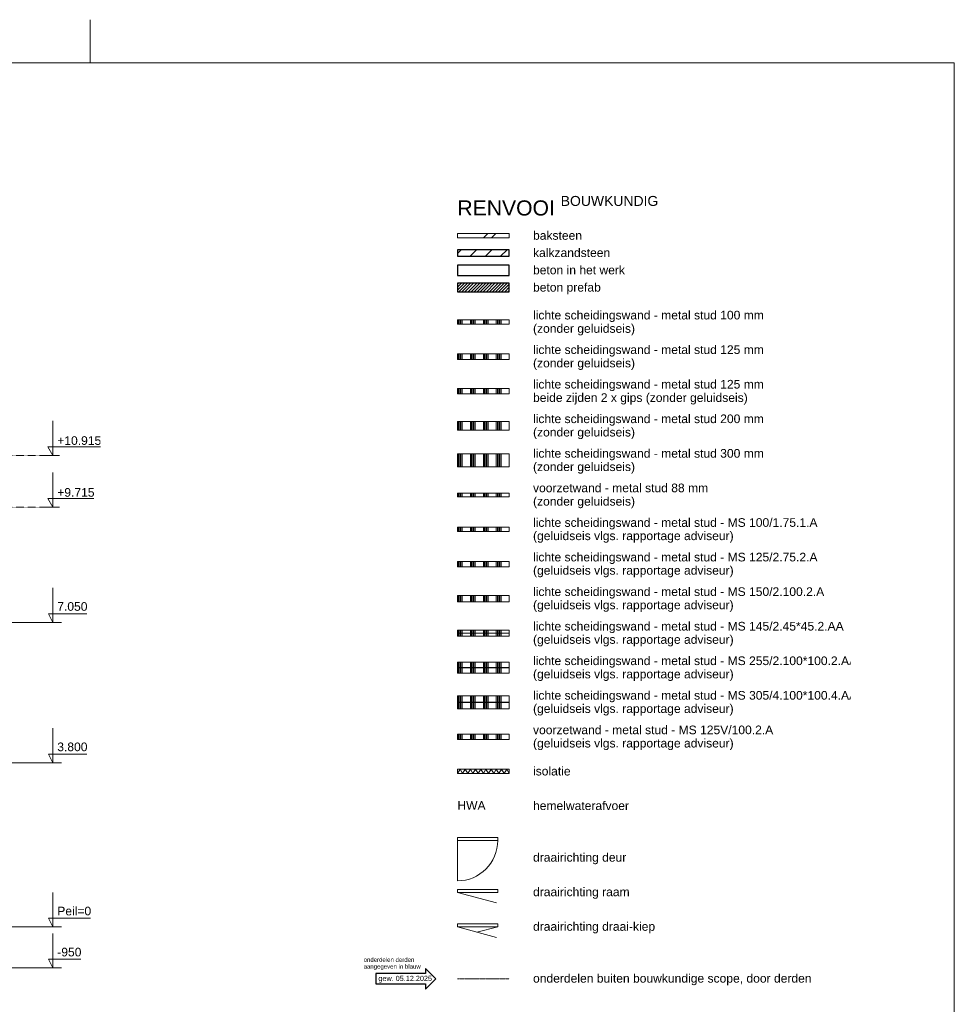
# Model space of a CAD drawing. Extents: x 0 to 92550, y 0 to 59400.
# Tile 105 of 105: x 61469 to 83100, y 36609 to 59400. Entities that reach past the tile are written whole.
import ezdxf
from ezdxf.xclip import XClip

# ---------------------------------------------------------------- set-up
doc = ezdxf.new("R2010")
doc.units = 0
doc.header["$MEASUREMENT"] = 0
doc.header["$XCLIPFRAME"] = 0
for name, pattern in [('Streep-streepje', [1300, 1000, -100, 100, -100]), ('Streeplijn fijn', [234.119993, 155.999994, -78.119999]), ('Streeplijn ultragrof', [750, 500, -250]), ('Wipeout_Contour', [100000, 0, -100000])]:
    doc.linetypes.add(name, pattern=pattern)
for name, color, linetype in [('ZZ 22 Binnenwand metal stud', 7, 'Continuous'), ('ZZ 41 Buitenwandafwerking gevelhout', 7, 'Continuous'), ('ZZ Aankleding 2D tek', 7, 'Continuous'), ('ZZ Maatvoering 1_ 50_100', 7, 'Continuous'), ('ZZ Markers wijzigingspijlen', 7, 'Continuous')]:
    doc.layers.add(name, color=color, linetype=linetype)
doc.styles.add('GENERATED_STYLE_1', font='arial.ttf')

# ---------------------------------------------------------------- blocks, each defined once
blk = doc.blocks.new('Drawing_1_1', base_point=(5739, 38400))
at = {"layer": 'ZZ 41 Buitenwandafwerking gevelhout', "color": 7, "linetype": 'Streeplijn ultragrof', "lineweight": 5, "ltscale": 0.01}
for p, q in [((7789, 49315), (62239, 49315)), ((7789, 48115), (62239, 48115))]:
    blk.add_line(p, q, dxfattribs=at)
at = {"layer": 'ZZ 41 Buitenwandafwerking gevelhout', "color": 7, "linetype": 'Streep-streepje', "lineweight": 15, "ltscale": 0.01}
for p, q in [((7789, 45450), (62239, 45450)), ((7789, 42200), (62239, 42200)), ((7789, 38400), (62239, 38400)), ((7789, 37450), (62239, 37450))]:
    blk.add_line(p, q, dxfattribs=at)
at = {"layer": 'ZZ Maatvoering 1_ 50_100', "color": 7, "linetype": 'Continuous', "lineweight": 5, "ltscale": 0.01}
for p, q in [((62239, 49315), (62239, 50115)), ((62239, 49315), (62123, 49515)), ((62123, 49515), (62239, 49515)), ((62239, 49515), (63338, 49515)), ((62239, 49315), (62089, 49315)), ((62239, 49315), (62389, 49315)), ((62239, 48115), (62239, 48915)), ((62239, 48115), (62089, 48115)), ((62239, 48115), (62123, 48315)), ((62123, 48315), (62239, 48315)), ((62239, 48315), (63185, 48315)), ((62239, 48115), (62389, 48115))]:
    blk.add_line(p, q, dxfattribs=at)
at = {"color": 7, "linetype": 'Continuous', "lineweight": 5, "insert": (62339, 38665), "char_height": 200, "attachment_point": 7, "style": 'GENERATED_STYLE_1'}
blk.add_mtext('\\A1;{\\pql;\\fArial|b0|i0|c0|p0;\\W1.000000;Peil=0}', dxfattribs=at)
at = {"layer": 'ZZ Maatvoering 1_ 50_100', "color": 7, "linetype": 'Continuous', "lineweight": 5, "char_height": 200, "attachment_point": 7, "style": 'GENERATED_STYLE_1'}
for s, insert, width in [('\\A1;{\\pql;\\fArial|b0|i0|c0|p0;\\W1.000000;+10.915}', (62339, 49555), 999.11), ('\\A1;{\\pql;\\fArial|b0|i0|c0|p0;\\W1.000000;+9.715}', (62339, 48355), 846.56)]:
    blk.add_mtext(s, dxfattribs=dict(at, insert=insert, width=width))
at = {"color": 254, "linetype": 'Wipeout_Contour', "lineweight": 0, "ltscale": 231357.614099}
blk.add_wipeout([(62239, 45450), (62239, 45650), (62139, 45650)], dxfattribs=at).dxf.layer = 'ZZ 41 Buitenwandafwerking gevelhout'
at = {"color": 254, "linetype": 'Wipeout_Contour', "lineweight": 0, "ltscale": 225731.643429}
blk.add_wipeout([(62239, 42200), (62239, 42400), (62139, 42400)], dxfattribs=at).dxf.layer = 'ZZ 41 Buitenwandafwerking gevelhout'
at = {"color": 254, "linetype": 'Wipeout_Contour', "lineweight": 0, "ltscale": 219520.215675}
blk.add_wipeout([(62239, 38400), (62239, 38600), (62139, 38600)], dxfattribs=at).dxf.layer = 'ZZ 41 Buitenwandafwerking gevelhout'
at = {"color": 254, "linetype": 'Wipeout_Contour', "lineweight": 0, "ltscale": 218032.853324}
blk.add_wipeout([(62239, 37450), (62239, 37650), (62139, 37650)], dxfattribs=at).dxf.layer = 'ZZ 41 Buitenwandafwerking gevelhout'
at = {"layer": 'ZZ 41 Buitenwandafwerking gevelhout', "color": 7, "linetype": 'Continuous', "lineweight": 5, "ltscale": 0.01}
for p, q in [((62239, 45650), (62239, 46250)), ((63025, 45650), (62239, 45650)), ((62439, 45450), (62039, 45450)), ((62239, 42400), (62239, 43000)), ((63025, 42400), (62239, 42400)), ((62439, 42200), (62039, 42200)), ((62239, 38600), (62239, 39200)), ((63109, 38600), (62239, 38600)), ((62439, 38400), (62039, 38400)), ((62239, 37650), (62239, 38250)), ((62888, 37650), (62239, 37650)), ((62439, 37450), (62039, 37450))]:
    blk.add_line(p, q, dxfattribs=at)
at = {"layer": 'ZZ 41 Buitenwandafwerking gevelhout', "color": 7, "linetype": 'Continuous', "lineweight": 5, "ltscale": 0.01, "flags": 128}
for points in [[(62239, 45450), (62139, 45650), (62239, 45650)], [(62239, 42200), (62139, 42400), (62239, 42400)], [(62239, 38400), (62139, 38600), (62239, 38600)], [(62239, 37450), (62139, 37650), (62239, 37650)]]:
    blk.add_lwpolyline(points, close=True, dxfattribs=at)
at = {"color": 7, "linetype": 'Continuous', "lineweight": 5, "char_height": 200, "attachment_point": 7, "style": 'GENERATED_STYLE_1'}
for s, insert in [('\\A1;{\\pql;\\fArial|b0|i0|c0|p0;\\W1.000000;7.050}', (62339, 45715)), ('\\A1;{\\pql;\\fArial|b0|i0|c0|p0;\\W1.000000;3.800}', (62339, 42465)), ('\\A1;{\\pql;\\fArial|b0|i0|c0|p0;\\W1.000000;-950}', (62339, 37715))]:
    blk.add_mtext(s, dxfattribs=dict(at, insert=insert))
blk = doc.blocks.new('*X155')
at = {"layer": 'ZZ Aankleding 2D tek', "color": 7, "linetype": 'Continuous', "lineweight": 5, "ltscale": 0.01}
for p, q in [((71627, 52450), (71627, 52400)), ((71655, 52450), (71655, 52400)), ((71682, 52450), (71682, 52400)), ((71710, 52450), (71710, 52400)), ((71900, 52450), (71900, 52400)), ((71927, 52450), (71927, 52400)), ((71955, 52450), (71955, 52400)), ((71982, 52450), (71982, 52400)), ((72010, 52450), (72010, 52400)), ((72200, 52450), (72200, 52400)), ((72227, 52450), (72227, 52400)), ((72255, 52450), (72255, 52400)), ((72282, 52450), (72282, 52400)), ((72310, 52450), (72310, 52400)), ((72500, 52450), (72500, 52400)), ((72527, 52450), (72527, 52400)), ((72555, 52450), (72555, 52400)), ((72582, 52450), (72582, 52400)), ((72610, 52450), (72610, 52400)), ((71627, 52400), (71627, 52350)), ((71655, 52400), (71655, 52350)), ((71682, 52400), (71682, 52350)), ((71710, 52400), (71710, 52350)), ((71900, 52400), (71900, 52350)), ((71927, 52400), (71927, 52350)), ((71955, 52400), (71955, 52350)), ((71982, 52400), (71982, 52350)), ((72010, 52400), (72010, 52350)), ((72200, 52400), (72200, 52350)), ((72227, 52400), (72227, 52350)), ((72255, 52400), (72255, 52350)), ((72282, 52400), (72282, 52350)), ((72310, 52400), (72310, 52350)), ((72500, 52400), (72500, 52350)), ((72527, 52400), (72527, 52350)), ((72555, 52400), (72555, 52350)), ((72582, 52400), (72582, 52350)), ((72610, 52400), (72610, 52350))]:
    blk.add_line(p, q, dxfattribs=at)
blk = doc.blocks.new('*X156')
at = {"layer": 'ZZ Aankleding 2D tek', "color": 7, "linetype": 'Continuous', "lineweight": 5, "ltscale": 0.01}
for p, q in [((71627, 51662), (71627, 51600)), ((71627, 51600), (71627, 51537)), ((71655, 51662), (71655, 51600)), ((71655, 51600), (71655, 51537)), ((71682, 51662), (71682, 51600)), ((71682, 51600), (71682, 51537)), ((71710, 51662), (71710, 51600)), ((71710, 51600), (71710, 51537)), ((71900, 51662), (71900, 51600)), ((71900, 51600), (71900, 51537)), ((71927, 51662), (71927, 51600)), ((71927, 51600), (71927, 51537)), ((71955, 51662), (71955, 51600)), ((71955, 51600), (71955, 51537)), ((71982, 51662), (71982, 51600)), ((71982, 51600), (71982, 51537)), ((72010, 51662), (72010, 51600)), ((72010, 51600), (72010, 51537)), ((72200, 51662), (72200, 51600)), ((72200, 51600), (72200, 51537)), ((72227, 51662), (72227, 51600)), ((72227, 51600), (72227, 51537)), ((72255, 51662), (72255, 51600)), ((72255, 51600), (72255, 51537)), ((72282, 51662), (72282, 51600)), ((72282, 51600), (72282, 51537)), ((72310, 51662), (72310, 51600)), ((72310, 51600), (72310, 51537)), ((72500, 51662), (72500, 51600)), ((72500, 51600), (72500, 51537)), ((72527, 51662), (72527, 51600)), ((72527, 51600), (72527, 51537)), ((72555, 51662), (72555, 51600)), ((72555, 51600), (72555, 51537)), ((72582, 51662), (72582, 51600)), ((72582, 51600), (72582, 51537)), ((72610, 51662), (72610, 51600)), ((72610, 51600), (72610, 51537))]:
    blk.add_line(p, q, dxfattribs=at)
blk = doc.blocks.new('*X157')
at = {"layer": 'ZZ Aankleding 2D tek', "color": 7, "linetype": 'Continuous', "lineweight": 5, "ltscale": 0.01}
for p, q in [((71627, 50100), (71627, 50000)), ((71627, 50000), (71627, 49900)), ((71655, 50100), (71655, 50000)), ((71655, 50000), (71655, 49900)), ((71682, 50100), (71682, 50000)), ((71682, 50000), (71682, 49900)), ((71710, 50100), (71710, 50000)), ((71710, 50000), (71710, 49900)), ((71900, 50100), (71900, 50000)), ((71900, 50000), (71900, 49900)), ((71927, 50100), (71927, 50000)), ((71927, 50000), (71927, 49900)), ((71955, 50100), (71955, 50000)), ((71955, 50000), (71955, 49900)), ((71982, 50100), (71982, 50000)), ((71982, 50000), (71982, 49900)), ((72010, 50100), (72010, 50000)), ((72010, 50000), (72010, 49900)), ((72200, 50100), (72200, 50000)), ((72200, 50000), (72200, 49900)), ((72227, 50100), (72227, 50000)), ((72227, 50000), (72227, 49900)), ((72255, 50100), (72255, 50000)), ((72255, 50000), (72255, 49900)), ((72282, 50100), (72282, 50000)), ((72282, 50000), (72282, 49900)), ((72310, 50100), (72310, 50000)), ((72310, 50000), (72310, 49900)), ((72500, 50100), (72500, 50000)), ((72500, 50000), (72500, 49900)), ((72527, 50100), (72527, 50000)), ((72527, 50000), (72527, 49900)), ((72555, 50100), (72555, 50000)), ((72555, 50000), (72555, 49900)), ((72582, 50100), (72582, 50000)), ((72582, 50000), (72582, 49900)), ((72610, 50100), (72610, 50000)), ((72610, 50000), (72610, 49900))]:
    blk.add_line(p, q, dxfattribs=at)
blk = doc.blocks.new('*X158')
at = {"layer": 'ZZ Aankleding 2D tek', "color": 7, "linetype": 'Continuous', "lineweight": 5, "ltscale": 0.01}
for p, q in [((71627, 50862), (71627, 50800)), ((71655, 50862), (71655, 50800)), ((71682, 50862), (71682, 50800)), ((71710, 50862), (71710, 50800)), ((71900, 50862), (71900, 50800)), ((71927, 50862), (71927, 50800)), ((71955, 50862), (71955, 50800)), ((71982, 50862), (71982, 50800)), ((72010, 50862), (72010, 50800)), ((72200, 50862), (72200, 50800)), ((72227, 50862), (72227, 50800)), ((72255, 50862), (72255, 50800)), ((72282, 50862), (72282, 50800)), ((72310, 50862), (72310, 50800)), ((72500, 50862), (72500, 50800)), ((72527, 50862), (72527, 50800)), ((72555, 50862), (72555, 50800)), ((72582, 50862), (72582, 50800)), ((72610, 50862), (72610, 50800)), ((71627, 50800), (71627, 50737)), ((71655, 50800), (71655, 50737)), ((71682, 50800), (71682, 50737)), ((71710, 50800), (71710, 50737)), ((71900, 50800), (71900, 50737)), ((71927, 50800), (71927, 50737)), ((71955, 50800), (71955, 50737)), ((71982, 50800), (71982, 50737)), ((72010, 50800), (72010, 50737)), ((72200, 50800), (72200, 50737)), ((72227, 50800), (72227, 50737)), ((72255, 50800), (72255, 50737)), ((72282, 50800), (72282, 50737)), ((72310, 50800), (72310, 50737)), ((72500, 50800), (72500, 50737)), ((72527, 50800), (72527, 50737)), ((72555, 50800), (72555, 50737)), ((72582, 50800), (72582, 50737)), ((72610, 50800), (72610, 50737))]:
    blk.add_line(p, q, dxfattribs=at)
blk = doc.blocks.new('*X159')
at = {"layer": 'ZZ Aankleding 2D tek', "color": 7, "linetype": 'Continuous', "lineweight": 5, "ltscale": 0.01}
for p, q in [((71627, 49350), (71627, 49200)), ((71655, 49350), (71655, 49200)), ((71682, 49350), (71682, 49200)), ((71710, 49350), (71710, 49200)), ((71900, 49350), (71900, 49200)), ((71927, 49350), (71927, 49200)), ((71955, 49350), (71955, 49200)), ((71982, 49350), (71982, 49200)), ((72010, 49350), (72010, 49200)), ((72200, 49350), (72200, 49200)), ((72227, 49350), (72227, 49200)), ((72255, 49350), (72255, 49200)), ((72282, 49350), (72282, 49200)), ((72310, 49350), (72310, 49200)), ((72500, 49350), (72500, 49200)), ((72527, 49350), (72527, 49200)), ((72555, 49350), (72555, 49200)), ((72582, 49350), (72582, 49200)), ((72610, 49350), (72610, 49200)), ((71627, 49200), (71627, 49050)), ((71655, 49200), (71655, 49050)), ((71682, 49200), (71682, 49050)), ((71710, 49200), (71710, 49050)), ((71900, 49200), (71900, 49050)), ((71927, 49200), (71927, 49050)), ((71955, 49200), (71955, 49050)), ((71982, 49200), (71982, 49050)), ((72010, 49200), (72010, 49050)), ((72200, 49200), (72200, 49050)), ((72227, 49200), (72227, 49050)), ((72255, 49200), (72255, 49050)), ((72282, 49200), (72282, 49050)), ((72310, 49200), (72310, 49050)), ((72500, 49200), (72500, 49050)), ((72527, 49200), (72527, 49050)), ((72555, 49200), (72555, 49050)), ((72582, 49200), (72582, 49050)), ((72610, 49200), (72610, 49050))]:
    blk.add_line(p, q, dxfattribs=at)
blk = doc.blocks.new('*X160')
at = {"layer": 'ZZ Aankleding 2D tek', "color": 7, "linetype": 'Continuous', "lineweight": 5, "ltscale": 0.01}
for p, q in [((71627, 48444), (71627, 48400)), ((71627, 48400), (71627, 48356)), ((71655, 48444), (71655, 48400)), ((71655, 48400), (71655, 48356)), ((71682, 48444), (71682, 48400)), ((71682, 48400), (71682, 48356)), ((71710, 48444), (71710, 48400)), ((71710, 48400), (71710, 48356)), ((71900, 48444), (71900, 48400)), ((71900, 48400), (71900, 48356)), ((71927, 48444), (71927, 48400)), ((71927, 48400), (71927, 48356)), ((71955, 48444), (71955, 48400)), ((71955, 48400), (71955, 48356)), ((71982, 48444), (71982, 48400)), ((71982, 48400), (71982, 48356)), ((72010, 48444), (72010, 48400)), ((72010, 48400), (72010, 48356)), ((72200, 48444), (72200, 48400)), ((72200, 48400), (72200, 48356)), ((72227, 48444), (72227, 48400)), ((72227, 48400), (72227, 48356)), ((72255, 48444), (72255, 48400)), ((72255, 48400), (72255, 48356)), ((72282, 48444), (72282, 48400)), ((72282, 48400), (72282, 48356)), ((72310, 48444), (72310, 48400)), ((72310, 48400), (72310, 48356)), ((72500, 48444), (72500, 48400)), ((72500, 48400), (72500, 48356)), ((72527, 48444), (72527, 48400)), ((72527, 48400), (72527, 48356)), ((72555, 48444), (72555, 48400)), ((72555, 48400), (72555, 48356)), ((72582, 48444), (72582, 48400)), ((72582, 48400), (72582, 48356)), ((72610, 48444), (72610, 48400)), ((72610, 48400), (72610, 48356))]:
    blk.add_line(p, q, dxfattribs=at)
blk = doc.blocks.new('*X161')
at = {"layer": 'ZZ 22 Binnenwand metal stud', "color": 7, "linetype": 'Continuous', "lineweight": 5, "ltscale": 0.01}
for p, q in [((71627, 46862), (71627, 46800)), ((71627, 46800), (71627, 46737)), ((71655, 46862), (71655, 46800)), ((71655, 46800), (71655, 46737)), ((71682, 46862), (71682, 46800)), ((71682, 46800), (71682, 46737)), ((71710, 46862), (71710, 46800)), ((71710, 46800), (71710, 46737)), ((71900, 46862), (71900, 46800)), ((71900, 46800), (71900, 46737)), ((71927, 46862), (71927, 46800)), ((71927, 46800), (71927, 46737)), ((71955, 46862), (71955, 46800)), ((71955, 46800), (71955, 46737)), ((71982, 46862), (71982, 46800)), ((71982, 46800), (71982, 46737)), ((72010, 46862), (72010, 46800)), ((72010, 46800), (72010, 46737)), ((72200, 46862), (72200, 46800)), ((72200, 46800), (72200, 46737)), ((72227, 46862), (72227, 46800)), ((72227, 46800), (72227, 46737)), ((72255, 46862), (72255, 46800)), ((72255, 46800), (72255, 46737)), ((72282, 46862), (72282, 46800)), ((72282, 46800), (72282, 46737)), ((72310, 46862), (72310, 46800)), ((72310, 46800), (72310, 46737)), ((72500, 46862), (72500, 46800)), ((72500, 46800), (72500, 46737)), ((72527, 46862), (72527, 46800)), ((72527, 46800), (72527, 46737)), ((72555, 46862), (72555, 46800)), ((72555, 46800), (72555, 46737)), ((72582, 46862), (72582, 46800)), ((72582, 46800), (72582, 46737)), ((72610, 46862), (72610, 46800)), ((72610, 46800), (72610, 46737))]:
    blk.add_line(p, q, dxfattribs=at)
blk = doc.blocks.new('*X162')
at = {"layer": 'ZZ 22 Binnenwand metal stud', "color": 7, "linetype": 'Continuous', "lineweight": 5, "ltscale": 0.01}
for p, q in [((71627, 46075), (71627, 46000)), ((71655, 46075), (71655, 46000)), ((71682, 46075), (71682, 46000)), ((71710, 46075), (71710, 46000)), ((71900, 46075), (71900, 46000)), ((71927, 46075), (71927, 46000)), ((71955, 46075), (71955, 46000)), ((71982, 46075), (71982, 46000)), ((72010, 46075), (72010, 46000)), ((72200, 46075), (72200, 46000)), ((72227, 46075), (72227, 46000)), ((72255, 46075), (72255, 46000)), ((72282, 46075), (72282, 46000)), ((72310, 46075), (72310, 46000)), ((72500, 46075), (72500, 46000)), ((72527, 46075), (72527, 46000)), ((72555, 46075), (72555, 46000)), ((72582, 46075), (72582, 46000)), ((72610, 46075), (72610, 46000)), ((71627, 46000), (71627, 45925)), ((71655, 46000), (71655, 45925)), ((71682, 46000), (71682, 45925)), ((71710, 46000), (71710, 45925)), ((71900, 46000), (71900, 45925)), ((71927, 46000), (71927, 45925)), ((71955, 46000), (71955, 45925)), ((71982, 46000), (71982, 45925)), ((72010, 46000), (72010, 45925)), ((72200, 46000), (72200, 45925)), ((72227, 46000), (72227, 45925)), ((72255, 46000), (72255, 45925)), ((72282, 46000), (72282, 45925)), ((72310, 46000), (72310, 45925)), ((72500, 46000), (72500, 45925)), ((72527, 46000), (72527, 45925)), ((72555, 46000), (72555, 45925)), ((72582, 46000), (72582, 45925)), ((72610, 46000), (72610, 45925))]:
    blk.add_line(p, q, dxfattribs=at)
blk = doc.blocks.new('*X163')
at = {"layer": 'ZZ 22 Binnenwand metal stud', "color": 7, "linetype": 'Continuous', "lineweight": 5, "ltscale": 0.01}
for p, q in [((71627, 42862), (71627, 42800)), ((71655, 42862), (71655, 42800)), ((71682, 42862), (71682, 42800)), ((71710, 42862), (71710, 42800)), ((71900, 42862), (71900, 42800)), ((71927, 42862), (71927, 42800)), ((71955, 42862), (71955, 42800)), ((71982, 42862), (71982, 42800)), ((72010, 42862), (72010, 42800)), ((72200, 42862), (72200, 42800)), ((72227, 42862), (72227, 42800)), ((72255, 42862), (72255, 42800)), ((72282, 42862), (72282, 42800)), ((72310, 42862), (72310, 42800)), ((72500, 42862), (72500, 42800)), ((72527, 42862), (72527, 42800)), ((72555, 42862), (72555, 42800)), ((72582, 42862), (72582, 42800)), ((72610, 42862), (72610, 42800)), ((71627, 42800), (71627, 42737)), ((71655, 42800), (71655, 42737)), ((71682, 42800), (71682, 42737)), ((71710, 42800), (71710, 42737)), ((71900, 42800), (71900, 42737)), ((71927, 42800), (71927, 42737)), ((71955, 42800), (71955, 42737)), ((71982, 42800), (71982, 42737)), ((72010, 42800), (72010, 42737)), ((72200, 42800), (72200, 42737)), ((72227, 42800), (72227, 42737)), ((72255, 42800), (72255, 42737)), ((72282, 42800), (72282, 42737)), ((72310, 42800), (72310, 42737)), ((72500, 42800), (72500, 42737)), ((72527, 42800), (72527, 42737)), ((72555, 42800), (72555, 42737)), ((72582, 42800), (72582, 42737)), ((72610, 42800), (72610, 42737))]:
    blk.add_line(p, q, dxfattribs=at)
blk = doc.blocks.new('*X164')
at = {"layer": 'ZZ 22 Binnenwand metal stud', "color": 7, "linetype": 'Continuous', "lineweight": 5, "ltscale": 0.01}
for p, q in [((71627, 43597), (71627, 43522)), ((71655, 43597), (71655, 43522)), ((71682, 43597), (71682, 43522)), ((71710, 43597), (71710, 43522)), ((71900, 43597), (71900, 43522)), ((71927, 43597), (71927, 43522)), ((71955, 43597), (71955, 43522)), ((71982, 43597), (71982, 43522)), ((72010, 43597), (72010, 43522)), ((72200, 43597), (72200, 43522)), ((72227, 43597), (72227, 43522)), ((72255, 43597), (72255, 43522)), ((72282, 43597), (72282, 43522)), ((72310, 43597), (72310, 43522)), ((72500, 43597), (72500, 43522)), ((72527, 43597), (72527, 43522)), ((72555, 43597), (72555, 43522)), ((72582, 43597), (72582, 43522)), ((72610, 43597), (72610, 43522)), ((71627, 43522), (71627, 43447)), ((71655, 43522), (71655, 43447)), ((71682, 43522), (71682, 43447)), ((71710, 43522), (71710, 43447)), ((71900, 43522), (71900, 43447)), ((71927, 43522), (71927, 43447)), ((71955, 43522), (71955, 43447)), ((71982, 43522), (71982, 43447)), ((72010, 43522), (72010, 43447)), ((72200, 43522), (72200, 43447)), ((72227, 43522), (72227, 43447)), ((72255, 43522), (72255, 43447)), ((72282, 43522), (72282, 43447)), ((72310, 43522), (72310, 43447)), ((72500, 43522), (72500, 43447)), ((72527, 43522), (72527, 43447)), ((72555, 43522), (72555, 43447)), ((72582, 43522), (72582, 43447)), ((72610, 43522), (72610, 43447))]:
    blk.add_line(p, q, dxfattribs=at)
blk = doc.blocks.new('*X165')
at = {"layer": 'ZZ 22 Binnenwand metal stud', "color": 7, "linetype": 'Continuous', "lineweight": 5, "ltscale": 0.01}
for p, q in [((71627, 43752), (71627, 43677)), ((71627, 43677), (71627, 43602)), ((71655, 43752), (71655, 43677)), ((71655, 43677), (71655, 43602)), ((71682, 43752), (71682, 43677)), ((71682, 43677), (71682, 43602)), ((71710, 43752), (71710, 43677)), ((71710, 43677), (71710, 43602)), ((71900, 43752), (71900, 43677)), ((71900, 43677), (71900, 43602)), ((71927, 43752), (71927, 43677)), ((71927, 43677), (71927, 43602)), ((71955, 43752), (71955, 43677)), ((71955, 43677), (71955, 43602)), ((71982, 43752), (71982, 43677)), ((71982, 43677), (71982, 43602)), ((72010, 43752), (72010, 43677)), ((72010, 43677), (72010, 43602)), ((72200, 43752), (72200, 43677)), ((72200, 43677), (72200, 43602)), ((72227, 43752), (72227, 43677)), ((72227, 43677), (72227, 43602)), ((72255, 43752), (72255, 43677)), ((72255, 43677), (72255, 43602)), ((72282, 43752), (72282, 43677)), ((72282, 43677), (72282, 43602)), ((72310, 43752), (72310, 43677)), ((72310, 43677), (72310, 43602)), ((72500, 43752), (72500, 43677)), ((72500, 43677), (72500, 43602)), ((72527, 43752), (72527, 43677)), ((72527, 43677), (72527, 43602)), ((72555, 43752), (72555, 43677)), ((72555, 43677), (72555, 43602)), ((72582, 43752), (72582, 43677)), ((72582, 43677), (72582, 43602)), ((72610, 43752), (72610, 43677)), ((72610, 43677), (72610, 43602))]:
    blk.add_line(p, q, dxfattribs=at)
blk = doc.blocks.new('*X166')
at = {"layer": 'ZZ 22 Binnenwand metal stud', "color": 7, "linetype": 'Continuous', "lineweight": 5, "ltscale": 0.01}
for p, q in [((71627, 44527), (71627, 44465)), ((71627, 44465), (71627, 44402)), ((71655, 44527), (71655, 44465)), ((71655, 44465), (71655, 44402)), ((71682, 44527), (71682, 44465)), ((71682, 44465), (71682, 44402)), ((71710, 44527), (71710, 44465)), ((71710, 44465), (71710, 44402)), ((71900, 44527), (71900, 44465)), ((71900, 44465), (71900, 44402)), ((71927, 44527), (71927, 44465)), ((71927, 44465), (71927, 44402)), ((71955, 44527), (71955, 44465)), ((71955, 44465), (71955, 44402)), ((71982, 44527), (71982, 44465)), ((71982, 44465), (71982, 44402)), ((72010, 44527), (72010, 44465)), ((72010, 44465), (72010, 44402)), ((72200, 44527), (72200, 44465)), ((72200, 44465), (72200, 44402)), ((72227, 44527), (72227, 44465)), ((72227, 44465), (72227, 44402)), ((72255, 44527), (72255, 44465)), ((72255, 44465), (72255, 44402)), ((72282, 44527), (72282, 44465)), ((72282, 44465), (72282, 44402)), ((72310, 44527), (72310, 44465)), ((72310, 44465), (72310, 44402)), ((72500, 44527), (72500, 44465)), ((72500, 44465), (72500, 44402)), ((72527, 44527), (72527, 44465)), ((72527, 44465), (72527, 44402)), ((72555, 44527), (72555, 44465)), ((72555, 44465), (72555, 44402)), ((72582, 44527), (72582, 44465)), ((72582, 44465), (72582, 44402)), ((72610, 44527), (72610, 44465)), ((72610, 44465), (72610, 44402))]:
    blk.add_line(p, q, dxfattribs=at)
blk = doc.blocks.new('*X167')
at = {"layer": 'ZZ 22 Binnenwand metal stud', "color": 7, "linetype": 'Continuous', "lineweight": 5, "ltscale": 0.01}
for p, q in [((71627, 44397), (71627, 44335)), ((71627, 44335), (71627, 44272)), ((71655, 44397), (71655, 44335)), ((71655, 44335), (71655, 44272)), ((71682, 44397), (71682, 44335)), ((71682, 44335), (71682, 44272)), ((71710, 44397), (71710, 44335)), ((71710, 44335), (71710, 44272)), ((71900, 44397), (71900, 44335)), ((71900, 44335), (71900, 44272)), ((71927, 44397), (71927, 44335)), ((71927, 44335), (71927, 44272)), ((71955, 44397), (71955, 44335)), ((71955, 44335), (71955, 44272)), ((71982, 44397), (71982, 44335)), ((71982, 44335), (71982, 44272)), ((72010, 44397), (72010, 44335)), ((72010, 44335), (72010, 44272)), ((72200, 44397), (72200, 44335)), ((72200, 44335), (72200, 44272)), ((72227, 44397), (72227, 44335)), ((72227, 44335), (72227, 44272)), ((72255, 44397), (72255, 44335)), ((72255, 44335), (72255, 44272)), ((72282, 44397), (72282, 44335)), ((72282, 44335), (72282, 44272)), ((72310, 44397), (72310, 44335)), ((72310, 44335), (72310, 44272)), ((72500, 44397), (72500, 44335)), ((72500, 44335), (72500, 44272)), ((72527, 44397), (72527, 44335)), ((72527, 44335), (72527, 44272)), ((72555, 44397), (72555, 44335)), ((72555, 44335), (72555, 44272)), ((72582, 44397), (72582, 44335)), ((72582, 44335), (72582, 44272)), ((72610, 44397), (72610, 44335)), ((72610, 44335), (72610, 44272))]:
    blk.add_line(p, q, dxfattribs=at)
blk = doc.blocks.new('*X168')
at = {"layer": 'ZZ 22 Binnenwand metal stud', "color": 7, "linetype": 'Continuous', "lineweight": 5, "ltscale": 0.01}
for p, q in [((71627, 45272), (71627, 45237)), ((71627, 45237), (71627, 45202)), ((71655, 45272), (71655, 45237)), ((71655, 45237), (71655, 45202)), ((71682, 45272), (71682, 45237)), ((71682, 45237), (71682, 45202)), ((71710, 45272), (71710, 45237)), ((71710, 45237), (71710, 45202)), ((71900, 45272), (71900, 45237)), ((71900, 45237), (71900, 45202)), ((71927, 45272), (71927, 45237)), ((71927, 45237), (71927, 45202)), ((71955, 45272), (71955, 45237)), ((71955, 45237), (71955, 45202)), ((71982, 45272), (71982, 45237)), ((71982, 45237), (71982, 45202)), ((72010, 45272), (72010, 45237)), ((72010, 45237), (72010, 45202)), ((72200, 45272), (72200, 45237)), ((72200, 45237), (72200, 45202)), ((72227, 45272), (72227, 45237)), ((72227, 45237), (72227, 45202)), ((72255, 45272), (72255, 45237)), ((72255, 45237), (72255, 45202)), ((72282, 45272), (72282, 45237)), ((72282, 45237), (72282, 45202)), ((72310, 45272), (72310, 45237)), ((72310, 45237), (72310, 45202)), ((72500, 45272), (72500, 45237)), ((72500, 45237), (72500, 45202)), ((72527, 45272), (72527, 45237)), ((72527, 45237), (72527, 45202)), ((72555, 45272), (72555, 45237)), ((72555, 45237), (72555, 45202)), ((72582, 45272), (72582, 45237)), ((72582, 45237), (72582, 45202)), ((72610, 45272), (72610, 45237)), ((72610, 45237), (72610, 45202))]:
    blk.add_line(p, q, dxfattribs=at)
blk = doc.blocks.new('*X169')
at = {"layer": 'ZZ 22 Binnenwand metal stud', "color": 7, "linetype": 'Continuous', "lineweight": 5, "ltscale": 0.01}
for p, q in [((71627, 45197), (71627, 45162)), ((71627, 45162), (71627, 45127)), ((71655, 45197), (71655, 45162)), ((71655, 45162), (71655, 45127)), ((71682, 45197), (71682, 45162)), ((71682, 45162), (71682, 45127)), ((71710, 45197), (71710, 45162)), ((71710, 45162), (71710, 45127)), ((71900, 45197), (71900, 45162)), ((71900, 45162), (71900, 45127)), ((71927, 45197), (71927, 45162)), ((71927, 45162), (71927, 45127)), ((71955, 45197), (71955, 45162)), ((71955, 45162), (71955, 45127)), ((71982, 45197), (71982, 45162)), ((71982, 45162), (71982, 45127)), ((72010, 45197), (72010, 45162)), ((72010, 45162), (72010, 45127)), ((72200, 45197), (72200, 45162)), ((72200, 45162), (72200, 45127)), ((72227, 45197), (72227, 45162)), ((72227, 45162), (72227, 45127)), ((72255, 45197), (72255, 45162)), ((72255, 45162), (72255, 45127)), ((72282, 45197), (72282, 45162)), ((72282, 45162), (72282, 45127)), ((72310, 45197), (72310, 45162)), ((72310, 45162), (72310, 45127)), ((72500, 45197), (72500, 45162)), ((72500, 45162), (72500, 45127)), ((72527, 45197), (72527, 45162)), ((72527, 45162), (72527, 45127)), ((72555, 45197), (72555, 45162)), ((72555, 45162), (72555, 45127)), ((72582, 45197), (72582, 45162)), ((72582, 45162), (72582, 45127)), ((72610, 45197), (72610, 45162)), ((72610, 45162), (72610, 45127))]:
    blk.add_line(p, q, dxfattribs=at)
blk = doc.blocks.new('*X170')
at = {"layer": 'ZZ 22 Binnenwand metal stud', "color": 7, "linetype": 'Continuous', "lineweight": 5, "ltscale": 0.01}
for p, q in [((71627, 47650), (71627, 47600)), ((71655, 47650), (71655, 47600)), ((71682, 47650), (71682, 47600)), ((71710, 47650), (71710, 47600)), ((71900, 47650), (71900, 47600)), ((71927, 47650), (71927, 47600)), ((71955, 47650), (71955, 47600)), ((71982, 47650), (71982, 47600)), ((72010, 47650), (72010, 47600)), ((72200, 47650), (72200, 47600)), ((72227, 47650), (72227, 47600)), ((72255, 47650), (72255, 47600)), ((72282, 47650), (72282, 47600)), ((72310, 47650), (72310, 47600)), ((72500, 47650), (72500, 47600)), ((72527, 47650), (72527, 47600)), ((72555, 47650), (72555, 47600)), ((72582, 47650), (72582, 47600)), ((72610, 47650), (72610, 47600)), ((71627, 47600), (71627, 47550)), ((71655, 47600), (71655, 47550)), ((71682, 47600), (71682, 47550)), ((71710, 47600), (71710, 47550)), ((71900, 47600), (71900, 47550)), ((71927, 47600), (71927, 47550)), ((71955, 47600), (71955, 47550)), ((71982, 47600), (71982, 47550)), ((72010, 47600), (72010, 47550)), ((72200, 47600), (72200, 47550)), ((72227, 47600), (72227, 47550)), ((72255, 47600), (72255, 47550)), ((72282, 47600), (72282, 47550)), ((72310, 47600), (72310, 47550)), ((72500, 47600), (72500, 47550)), ((72527, 47600), (72527, 47550)), ((72555, 47600), (72555, 47550)), ((72582, 47600), (72582, 47550)), ((72610, 47600), (72610, 47550))]:
    blk.add_line(p, q, dxfattribs=at)
blk = doc.blocks.new('Drawing_3_3', base_point=(71600, 55400))
at = {"layer": 'ZZ Aankleding 2D tek', "linetype": 'Continuous', "lineweight": 0, "true_color": 0x000000}
h = blk.add_hatch(dxfattribs=at)
h.set_pattern_fill('145_Baksteen_0003', color=18, style=0, pattern_type=2)
h.set_pattern_definition([(45, (71600, 55400), (-459.62, 459.62), []), (45, (71508.1, 55491.9), (-459.62, 459.62), [])])
h.paths.add_polyline_path([(71600, 54350), (72800, 54350), (72800, 54450), (71600, 54450)])
h = blk.add_hatch(dxfattribs=at)
h.set_pattern_fill('130_Kalkzandsteen_0003', color=18, style=0, pattern_type=2)
h.set_pattern_definition([(45, (71600, 55400), (-176.777, 176.777), [])])
h.paths.add_polyline_path([(71600, 53925), (72800, 53925), (72800, 54075), (71600, 54075)])
h = blk.add_hatch(dxfattribs=at)
h.set_pattern_fill('220_Gewapend_beton___pre_60', color=18, style=0, pattern_type=2)
h.set_pattern_definition([(45, (71600, 55400), (-35.3553, 35.3553), [])])
h.paths.add_polyline_path([(71600, 53100), (72800, 53100), (72800, 53300), (71600, 53300)])
at = {"layer": 'ZZ 22 Binnenwand metal stud', "color": 7, "linetype": 'Continuous', "lineweight": 15, "ltscale": 0.01, "flags": 128}
for points in [[(72800, 47650), (71600, 47650), (71600, 47550), (72800, 47550)], [(72800, 46862), (71600, 46862), (71600, 46737), (72800, 46737)], [(72800, 46075), (71600, 46075), (71600, 45925), (72800, 45925)], [(72800, 45272), (71600, 45272), (71600, 45202), (72800, 45202)], [(72800, 45202), (71600, 45202), (71600, 45197), (72800, 45197)], [(72800, 45197), (71600, 45197), (71600, 45127), (72800, 45127)], [(72800, 44527), (71600, 44527), (71600, 44402), (72800, 44402)], [(72800, 44402), (71600, 44402), (71600, 44397), (72800, 44397)], [(72800, 44397), (71600, 44397), (71600, 44272), (72800, 44272)], [(71600, 43602), (72800, 43602), (72800, 43752), (71600, 43752)], [(71600, 43597), (72800, 43597), (72800, 43602), (71600, 43602)], [(71600, 43447), (72800, 43447), (72800, 43597), (71600, 43597)], [(71600, 42737), (72800, 42737), (72800, 42862), (71600, 42862)]]:
    blk.add_lwpolyline(points, close=True, dxfattribs=at)
at = {"layer": 'ZZ Aankleding 2D tek', "color": 7, "linetype": 'Continuous', "lineweight": 5, "ltscale": 0.01}
for p, q in [((71600, 41950), (71660, 42050)), ((71660, 42050), (71720, 41950)), ((71720, 41950), (71780, 42050)), ((71780, 42050), (71840, 41950)), ((71840, 41950), (71900, 42050)), ((71900, 42050), (71960, 41950)), ((71960, 41950), (72020, 42050)), ((72020, 42050), (72080, 41950)), ((72080, 41950), (72140, 42050)), ((72140, 42050), (72200, 41950)), ((72200, 41950), (72260, 42050)), ((72260, 42050), (72320, 41950)), ((72320, 41950), (72380, 42050)), ((72380, 42050), (72440, 41950)), ((72440, 41950), (72500, 42050)), ((72500, 42050), (72560, 41950)), ((72560, 41950), (72620, 42050)), ((72620, 42050), (72680, 41950)), ((72680, 41950), (72740, 42050)), ((72740, 42050), (72800, 41950))]:
    blk.add_line(p, q, dxfattribs=at)
at = {"layer": 'ZZ Aankleding 2D tek', "color": 7, "linetype": 'Continuous', "lineweight": 9, "ltscale": 0.01}
for p, q in [((72534, 40470), (71600, 40470)), ((71600, 40470), (71600, 40400)), ((71600, 40400), (72534, 40400)), ((71600, 40400), (71600, 39466)), ((72534, 40400), (72534, 40470)), ((72534, 39270), (71600, 39270)), ((71600, 39270), (71600, 39200)), ((72534, 39200), (72534, 39270)), ((71600, 39200), (72534, 39200)), ((71600, 39200), (72502, 38958)), ((72534, 38470), (71600, 38470)), ((71600, 38470), (71600, 38400)), ((71600, 38400), (72534, 38400)), ((71600, 38400), (72502, 38158)), ((72534, 38400), (72051, 38279)), ((72534, 38400), (72534, 38470))]:
    blk.add_line(p, q, dxfattribs=at)
at = {"layer": 'ZZ Aankleding 2D tek', "color": 174, "linetype": 'Streeplijn fijn', "lineweight": 5, "ltscale": 0.01, "true_color": 0x0000aa}
blk.add_line((71600, 37200), (72800, 37200), dxfattribs=at)
at = {"layer": 'ZZ Aankleding 2D tek', "color": 7, "linetype": 'Continuous', "lineweight": 15, "ltscale": 0.01, "flags": 128}
for points in [[(71600, 54350), (72800, 54350), (72800, 54450), (71600, 54450)], [(71600, 52350), (72800, 52350), (72800, 52450), (71600, 52450)], [(71600, 51537), (72800, 51537), (72800, 51662), (71600, 51662)], [(71600, 50737), (72800, 50737), (72800, 50862), (71600, 50862)], [(71600, 49900), (72800, 49900), (72800, 50100), (71600, 50100)], [(71600, 49050), (72800, 49050), (72800, 49350), (71600, 49350)], [(71600, 48356), (72800, 48356), (72800, 48444), (71600, 48444)]]:
    blk.add_lwpolyline(points, close=True, dxfattribs=at)
at = {"layer": 'ZZ Aankleding 2D tek', "color": 7, "linetype": 'Continuous', "lineweight": 25, "ltscale": 0.01, "flags": 128}
for points in [[(71600, 53925), (72800, 53925), (72800, 54075), (71600, 54075)], [(71600, 53479), (72800, 53479), (72800, 53721), (71600, 53721)], [(71600, 53100), (72800, 53100), (72800, 53300), (71600, 53300)]]:
    blk.add_lwpolyline(points, close=True, dxfattribs=at)
at = {"layer": 'ZZ Aankleding 2D tek', "color": 7, "linetype": 'Continuous', "lineweight": 9, "ltscale": 0.01, "flags": 128}
blk.add_lwpolyline([(71600, 41950), (72800, 41950), (72800, 42050), (71600, 42050)], close=True, dxfattribs=at)
at = {"layer": 'ZZ Aankleding 2D tek', "color": 7, "linetype": 'Continuous', "lineweight": 9, "ltscale": 0.01}
blk.add_arc((71600, 40400), 934, 270, 0, dxfattribs=at)
at = {"layer": 'ZZ Markers wijzigingspijlen', "color": 1, "linetype": 'Continuous', "lineweight": 25, "ltscale": 0.01, "flags": 128}
blk.add_lwpolyline([(70860, 36960), (71100, 37200), (70860, 37440), (70860, 37320), (69712, 37320), (69712, 37080), (70860, 37080)], close=True, dxfattribs=at)
at = {"layer": 'ZZ Aankleding 2D tek', "color": 7, "linetype": 'Continuous', "lineweight": 25, "ltscale": 0.01}
for name in ['*X155', '*X156', '*X158', '*X157', '*X159', '*X160', '*X170', '*X161', '*X162', '*X168', '*X169', '*X166', '*X167', '*X165', '*X164', '*X163']:
    blk.add_blockref(name, (0, 0), dxfattribs=at)
at = {"color": 7, "linetype": 'Continuous', "lineweight": 5, "attachment_point": 1, "style": 'GENERATED_STYLE_1'}
for s, insert, char_height in [('\\A1;{\\pql;\\fArial|b0|i0|c0|p0;\\W1.000000;RENVOOI \\fArial|b0|i0|c0|p0;\\W1.000000;\\A1{\\H.66x;\\SBOUWKUNDIG^  ;}}', (71600, 55320), 350), ('\\A1;{\\pql;\\fArial|b0|i0|c0|p0;\\W1.000000;baksteen}', (73350, 54506), 200), ('\\A1;{\\pql;\\fArial|b0|i0|c0|p0;\\W1.000000;kalkzandsteen}', (73350, 54106), 200), ('\\A1;{\\pql;\\fArial|b0|i0|c0|p0;\\W1.000000;beton in het werk}', (73350, 53706), 200), ('\\A1;{\\pql;\\fArial|b0|i0|c0|p0;\\W1.000000;beton prefab}', (73350, 53306), 200), ('\\A1;{\\pql;\\fArial|b0|i0|c0|p0;\\W1.000000;isolatie}', (73350, 42106), 200), ('\\A1;{\\pql;\\fArial|b0|i0|c0|p0;\\W1.000000;HWA}', (71600, 41311), 200), ('\\A1;{\\pql;\\fArial|b0|i0|c0|p0;\\W1.000000;hemelwaterafvoer}', (73350, 41306), 200), ('\\A1;{\\pql;\\fArial|b0|i0|c0|p0;\\W1.000000;draairichting deur}', (73350, 40111), 200), ('\\A1;{\\pql;\\fArial|b0|i0|c0|p0;\\W1.000000;draairichting raam}', (73350, 39311), 200), ('\\A1;{\\pql;\\fArial|b0|i0|c0|p0;\\W1.000000;draairichting draai-kiep}', (73350, 38511), 200), ('\\A1;{\\pql;\\fArial|b0|i0|c0|p0;\\W1.000000;onderdelen\\fArial|b0|i0|c0|p0;\\W1.000000; buiten bouwkundige scope, door derden}', (73350, 37311), 200)]:
    blk.add_mtext(s, dxfattribs=dict(at, insert=insert, char_height=char_height))
at = {"color": 7, "linetype": 'Continuous', "lineweight": 5, "char_height": 200, "attachment_point": 4, "style": 'GENERATED_STYLE_1'}
for s, insert, line_spacing_factor in [('\\A1;{\\pql;\\fArial|b0|i0|c0|p0;\\W1.000000;lichte scheidingswand - metal stud 100 mm\\P\\pql;\\fArial|b0|i0|c0|p0;\\W1.000000;(zonder geluidseis)}', (73350, 52377), 0.928713), ('\\A1;{\\pql;\\fArial|b0|i0|c0|p0;\\W1.000000;lichte scheidingswand - metal stud 125 mm\\P\\pql;\\fArial|b0|i0|c0|p0;\\W1.000000;(zonder geluidseis)}', (73350, 51577), 0.928713), ('\\A1;{\\pql;\\fArial|b0|i0|c0|p0;\\W1.000000;lichte scheidingswand - metal stud 125 mm\\P\\pql;\\fArial|b0|i0|c0|p0;\\W1.000000;beide zijden 2 x gips (zonder geluidseis)}', (73350, 50777), 0.928713), ('\\A1;{\\pql;\\fArial|b0|i0|c0|p0;\\W1.000000;lichte scheidingswand - metal stud 200 mm\\P\\pql;\\fArial|b0|i0|c0|p0;\\W1.000000;(zonder geluidseis)}', (73350, 49977), 0.928713), ('\\A1;{\\pql;\\fArial|b0|i0|c0|p0;\\W1.000000;lichte scheidingswand - metal stud 300 mm\\P\\pql;\\fArial|b0|i0|c0|p0;\\W1.000000;(zonder geluidseis)}', (73350, 49177), 0.928713), ('\\A1;{\\pql;\\fArial|b0|i0|c0|p0;\\W1.000000;voorzetwand - metal stud 88 mm\\P\\pql;\\fArial|b0|i0|c0|p0;\\W1.000000;(zonder geluidseis)}', (73350, 48377), 0.928713), ('\\A1;{\\pql;\\fArial|b0|i0|c0|p0;\\W1.000000;lichte scheidingswand - metal stud - MS 100/1.75.1.A\\P\\pql;\\fArial|b0|i0|c0|p0;\\W1.000000;(geluidseis vlgs. rapportage adviseur)}', (73350, 47577), 0.921632), ('\\A1;{\\pql;\\fArial|b0|i0|c0|p0;\\W1.000000;lichte scheidingswand - metal stud - MS 125/2.75.2.A\\P\\pql;\\fArial|b0|i0|c0|p0;\\W1.000000;(geluidseis vlgs. rapportage adviseur)}', (73350, 46777), 0.921632), ('\\A1;{\\pql;\\fArial|b0|i0|c0|p0;\\W1.000000;lichte scheidingswand - metal stud - MS 150/2.100.2.A\\P\\pql;\\fArial|b0|i0|c0|p0;\\W1.000000;(geluidseis vlgs. rapportage adviseur)}', (73350, 45977), 0.921629), ('\\A1;{\\pql;\\fArial|b0|i0|c0|p0;\\W1.000000;lichte scheidingswand - metal stud - MS 145/2.45*45.2.AA\\P\\pql;\\fArial|b0|i0|c0|p0;\\W1.000000;(geluidseis vlgs. rapportage adviseur)}', (73350, 45177), 0.921629), ('\\A1;{\\pql;\\fArial|b0|i0|c0|p0;\\W1.000000;lichte scheidingswand - metal stud - MS 255/2.100*100.2.AA\\P\\pql;\\fArial|b0|i0|c0|p0;\\W1.000000;(geluidseis vlgs. rapportage adviseur)}', (73350, 44377), 0.921629), ('\\A1;{\\pql;\\fArial|b0|i0|c0|p0;\\W1.000000;lichte scheidingswand - metal stud - MS 305/4.100*100.4.AA\\P\\pql;\\fArial|b0|i0|c0|p0;\\W1.000000;(geluidseis vlgs. rapportage adviseur)}', (73350, 43577), 0.921629), ('\\A1;{\\pql;\\fArial|b0|i0|c0|p0;\\W1.000000;voorzetwand - metal stud - MS 125V/100.2.A\\P\\pql;\\fArial|b0|i0|c0|p0;\\W1.000000;(geluidseis vlgs. rapportage adviseur)}', (73350, 42777), 0.921629)]:
    blk.add_mtext(s, dxfattribs=dict(at, insert=insert, line_spacing_factor=line_spacing_factor))
at = {"layer": 'ZZ Markers wijzigingspijlen', "color": 1, "linetype": 'Continuous', "lineweight": 5, "insert": (69430, 37405), "char_height": 100, "width": 1344.78, "attachment_point": 7, "line_spacing_factor": 0.940383, "style": 'GENERATED_STYLE_1'}
blk.add_mtext('\\A1;{\\pql;\\fArial|b0|i0|c0|p0;\\W1.000000;onderdelen derden aangegeven in blauw}', dxfattribs=at)
at = {"layer": 'ZZ Markers wijzigingspijlen', "color": 1, "linetype": 'Continuous', "lineweight": 5, "insert": (69772, 37190), "char_height": 120, "attachment_point": 4, "style": 'GENERATED_STYLE_1'}
blk.add_mtext('\\A1;{\\pql;\\fArial|b0|i0|c0|p0;\\W1.000000;gew. 05.12.2025}', dxfattribs=at)

msp = doc.modelspace()

# ---------------------------------------------------------------- linework, layer by layer
at = {"color": 7, "linetype": 'Continuous', "lineweight": 5, "ltscale": 0.01}
msp.add_line((63100, 59400), (63100, 58400), dxfattribs=at)

# ---------------------------------------------------------------- block references
at = {"color": 7, "linetype": 'Continuous', "lineweight": 25, "ltscale": 0.01}
ref = msp.add_blockref('Drawing_3_3', (71600, 55400), dxfattribs=at)
XClip(ref).set_block_clipping_path([(69430.215005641, 36960), (80699.0666660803, 55400)])
ref = msp.add_blockref('Drawing_1_1', (5739, 38400), dxfattribs=at)
XClip(ref).set_block_clipping_path([(7788.8666666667, 35400), (63337.9746950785, 51400)])

# ---------------------------------------------------------------- next in the draw order: linework, layer by layer
at = {"color": 7, "linetype": 'Continuous', "lineweight": 15, "ltscale": 0.01, "flags": 128}
msp.add_lwpolyline([(1000, 58400), (83100, 58400), (83100, 1000), (1000, 1000)], close=True, dxfattribs=at)

doc.saveas('drawing.dxf')
